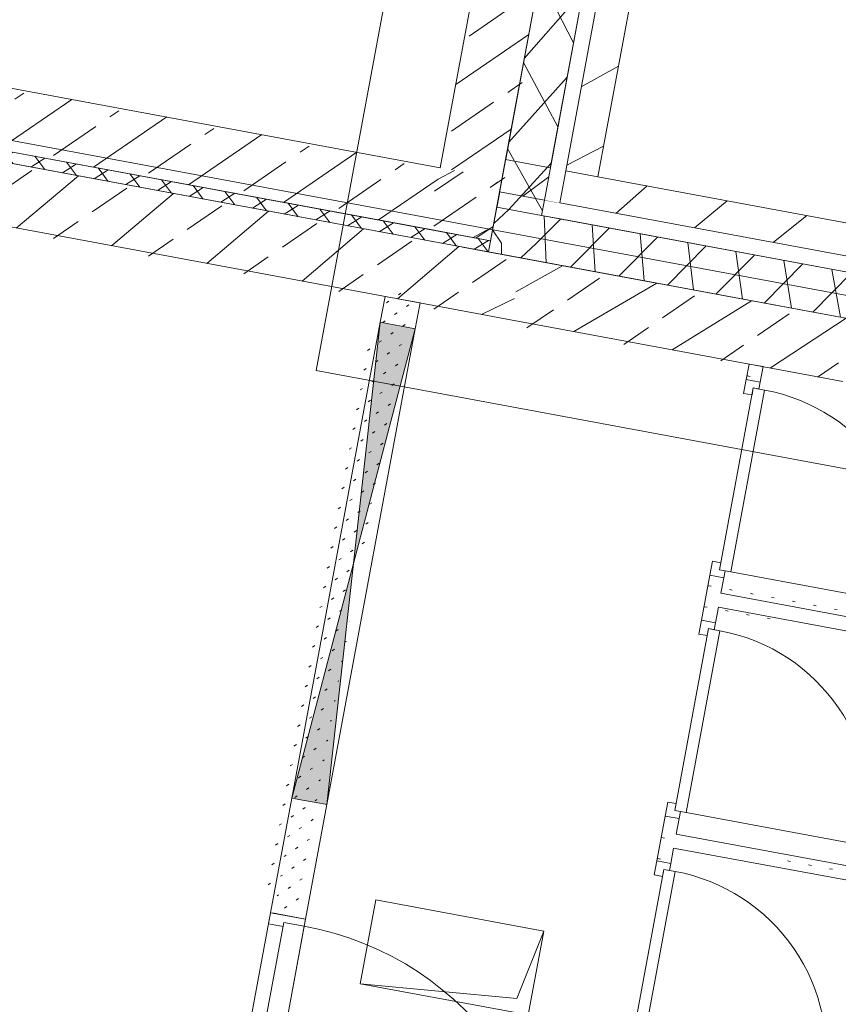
# Model space of a CAD drawing. Header units: metres. Extents: x 32353251 to 32353583, y 5707748 to 5708004.
# Tile 103 of 164: x 32353389.27 to 32353392.14, y 5707919.28 to 5707922.74. Entities that reach past the tile are written whole.
import ezdxf

# ---------------------------------------------------------------- set-up
doc = ezdxf.new("R2010")
doc.units = ezdxf.units.M
doc.header["$LTSCALE"] = 0.75
doc.set_wipeout_variables(frame=1)
doc.layers.get('0').update_dxf_attribs({"linetype": 'CONTINUOUS'})
for name, color, linetype, lineweight in [('10417023$0$#9_002_GES I Übersicht Erdgeschoss_1_101_Wand Aussen.A', 7, 'CONTINUOUS', 25), ('10417023$0$#9_002_GES I Übersicht Erdgeschoss_1_Neubau_101_Wand Aussen.A', 7, 'CONTINUOUS', 25), ('10417023$0$#9_002_GES I Übersicht Erdgeschoss_1_Neubau_102_Wand Innen.A', 7, 'CONTINUOUS', 25), ('10417023$0$#9_002_GES I Übersicht Erdgeschoss_1_Neubau_104_Decken.A', 7, 'CONTINUOUS', 25), ('10417023$0$#9_002_GES I Übersicht Erdgeschoss_1_Neubau_202_Innenwandbekleidun', 7, 'CONTINUOUS', 25), ('10417023$0$#9_002_GES I Übersicht Erdgeschoss_1_Neubau_208_Flankendämmung Fun', 7, 'CONTINUOUS', 25), ('10417023$0$#9_002_GES I Übersicht Erdgeschoss_1_Neubau_210_Wärmedämmung', 7, 'CONTINUOUS', 25), ('10417023$0$Keine', 7, 'CONTINUOUS', 13)]:
    doc.layers.add(name, color=color, linetype=linetype, lineweight=lineweight)
pattern_1 = [(44.99999999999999, (0, 0), (-0.1414213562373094, 0.1414213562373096), [])]
pattern_2 = [(-119.9999999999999, (0, 0), (-0.129903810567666, 0.07499999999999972), []), (-59.99999999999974, (0, 0), (0.1299038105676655, 0.0750000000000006), [])]
pattern_3 = [(44.99999999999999, (0, 0), (-0.1697056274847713, 0.1697056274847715), []), (44.99999999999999, (-0.08485281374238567, 0.08485281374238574), (-0.1697056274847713, 0.1697056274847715), [0.18, -0.05999999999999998])]
pattern_4 = [(0, (0, 0), (0, 0.075), [0.009999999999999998, -0.06500000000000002])]
pattern_5 = [(45, (0, 0), (-0.03535533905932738, 0.03535533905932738), [0.01, -0.03999999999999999])]

# ---------------------------------------------------------------- blocks, each defined once
blk = doc.blocks.new('10417023$0$#9_MKO_LP5_ARC_GES_UP_00_002_P_G_modell (3D)')
at = {"layer": '10417023$0$#9_002_GES I Übersicht Erdgeschoss_1_101_Wand Aussen.A', "linetype": 'Continuous', "lineweight": 5}
h = blk.add_hatch(dxfattribs=at)
h.set_pattern_fill('#9_MW_VORMAUERZIEGEL_0001', style=0, pattern_type=2)
h.set_pattern_definition(pattern_1)
h.paths.add_polyline_path([(-32353454.25617382, -5707790.22957689), (-32353454.25617382, -5707790.34457689), (-32353454.14117382, -5707790.22957689)])
at = {"layer": '10417023$0$#9_002_GES I Übersicht Erdgeschoss_1_101_Wand Aussen.A', "linetype": 'Continuous', "lineweight": 5, "true_color": 0xff0000}
h = blk.add_hatch(dxfattribs=at)
h.set_pattern_fill('#9_MW_VORMAUERZIEGEL_0001', color=1, style=0, pattern_type=2)
h.set_pattern_definition(pattern_1)
h.paths.add_polyline_path([(-32353454.14117382, -5707790.34457689), (-32353451.24488468, -5707790.34457689), (-32353451.24488468, -5707790.22957689), (-32353454.14117382, -5707790.22957689)])
h = blk.add_hatch(dxfattribs=at)
h.set_pattern_fill('#9_DÄMMUNG__HART_1_0001', color=1, style=0, pattern_type=2)
h.set_pattern_definition([(44.99999999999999, (0, 0), (-0.05656854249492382, 0.05656854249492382), []), (135.0000000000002, (0, 0), (0.05656854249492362, 0.056568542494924), [])])
h.paths.add_polyline_path([(-32353454.47117382, -5707790.519532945), (-32353477.474228, -5707790.519532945), (-32353477.474228, -5707790.55957689), (-32353469.004228, -5707790.55957689), (-32353469.004228, -5707810.39957689), (-32353468.96423227, -5707810.39957689), (-32353468.96423227, -5707790.55957689), (-32353454.47117382, -5707790.55957689)])
at = {"layer": '10417023$0$#9_002_GES I Übersicht Erdgeschoss_1_Neubau_101_Wand Aussen.A', "linetype": 'Continuous', "lineweight": 5, "true_color": 0xff0000}
h = blk.add_hatch(dxfattribs=at)
h.set_pattern_fill('#9_BETON__STAHLBETON_0001', color=1, style=0, pattern_type=2)
h.set_pattern_definition(pattern_3)
h.paths.add_polyline_path([(-32353468.74423227, -5707790.779533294), (-32353454.47117372, -5707790.779568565), (-32353454.47117372, -5707790.559568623), (-32353468.74423227, -5707790.559533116)])
h = blk.add_hatch(dxfattribs=at)
h.set_pattern_fill('#9_BETON__STAHLBETON_0001', color=1, style=0, pattern_type=2)
h.set_pattern_definition(pattern_3)
h.paths.add_polyline_path([(-32353454.35117382, -5707790.559568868), (-32353454.47117382, -5707790.559568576), (-32353454.47117382, -5707790.779568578), (-32353454.35117382, -5707790.77956887)])
h = blk.add_hatch(dxfattribs=at)
h.set_pattern_fill('#9_BETON__STAHLBETON_0001', color=1, style=0, pattern_type=2)
h.set_pattern_definition(pattern_3)
h.paths.add_polyline_path([(-32353451.14093543, -5707790.559576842), (-32353454.35117382, -5707790.559568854), (-32353454.35117382, -5707790.77956888), (-32353453.16395592, -5707790.779571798), (-32353453.16395564, -5707790.669571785), (-32353452.96395564, -5707790.669572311), (-32353452.96395593, -5707790.779572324), (-32353451.14093596, -5707790.77957682)])
at = {"layer": '10417023$0$#9_002_GES I Übersicht Erdgeschoss_1_Neubau_102_Wand Innen.A', "linetype": 'Continuous', "lineweight": 5, "true_color": 0xff0000}
h = blk.add_hatch(dxfattribs=at)
h.set_pattern_fill('#9_BETON__STAHLBETON_0001', color=1, style=0, pattern_type=2)
h.set_pattern_definition(pattern_3)
h.paths.add_polyline_path([(-32353477.474228, -5707790.51957689), (-32353454.69117382, -5707790.51957689), (-32353454.69117382, -5707790.29957689), (-32353477.474228, -5707790.29957689)])
at = {"layer": '10417023$0$#9_002_GES I Übersicht Erdgeschoss_1_Neubau_102_Wand Innen.A', "linetype": 'Continuous', "lineweight": 13, "true_color": 0xff0000}
h = blk.add_hatch(dxfattribs=at)
h.set_pattern_fill('#9_GIPS_0001', color=1, style=0, pattern_type=2)
h.set_pattern_definition(pattern_5)
h.paths.add_polyline_path([(-32353454.79918738, -5707792.981359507), (-32353454.78668739, -5707792.981359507), (-32353454.78668739, -5707790.779574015), (-32353454.79918738, -5707790.779574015)])
h = blk.add_hatch(dxfattribs=at)
h.set_pattern_fill('#9_GIPS_0001', color=1, style=0, pattern_type=2)
h.set_pattern_definition(pattern_5)
h.paths.add_polyline_path([(-32353454.78668739, -5707790.779574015), (-32353454.78668739, -5707792.981359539), (-32353454.7741874, -5707792.981359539), (-32353454.7741874, -5707790.779574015)])
h = blk.add_hatch(dxfattribs=at)
h.set_pattern_fill('#9_GIPS_0001', color=1, style=0, pattern_type=2)
h.set_pattern_definition(pattern_5)
h.paths.add_polyline_path([(-32353454.77418739, -5707790.779574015), (-32353454.77418739, -5707792.981359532), (-32353454.6991874, -5707792.981359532), (-32353454.6991874, -5707790.779574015)])
at = {"layer": '10417023$0$#9_002_GES I Übersicht Erdgeschoss_1_Neubau_102_Wand Innen.A', "linetype": 'Continuous', "lineweight": 13, "true_color": 0x1f1f1f}
h = blk.add_hatch(dxfattribs=at)
h.set_pattern_fill('#9_GIPS_0001', color=250, style=0, pattern_type=2)
h.set_pattern_definition(pattern_5)
h.paths.add_polyline_path([(-32353454.68668738, -5707790.779574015), (-32353454.69918739, -5707790.779574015), (-32353454.69918739, -5707792.981359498), (-32353454.68668738, -5707792.981359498)])
at = {"layer": '10417023$0$#9_002_GES I Übersicht Erdgeschoss_1_Neubau_102_Wand Innen.A', "linetype": 'Continuous', "lineweight": 13, "true_color": 0xff0000}
h = blk.add_hatch(dxfattribs=at)
h.set_pattern_fill('#9_GIPS_0001', color=1, style=0, pattern_type=2)
h.set_pattern_definition(pattern_5)
h.paths.add_polyline_path([(-32353454.67418737, -5707790.779574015), (-32353454.68668737, -5707790.779574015), (-32353454.68668737, -5707792.981359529), (-32353454.67418737, -5707792.981359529)])
at = {"layer": '10417023$0$#9_002_GES I Übersicht Erdgeschoss_1_Neubau_202_Innenwandbekleidun', "linetype": 'Continuous', "lineweight": 5}
h = blk.add_hatch(dxfattribs=at)
h.set_pattern_fill('#9_GIPSKARTON_0001_1', color=255, style=0, pattern_type=2)
h.set_pattern_definition(pattern_4)
h.paths.add_polyline_path([(-32353453.44925559, -5707790.779571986), (-32353453.49925562, -5707790.77957294), (-32353453.49925457, -5707790.834572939), (-32353453.44925456, -5707790.834571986)])
at = {"layer": '10417023$0$#9_002_GES I Übersicht Erdgeschoss_1_Neubau_202_Innenwandbekleidun', "linetype": 'Continuous', "lineweight": 5, "true_color": 0xff0000}
h = blk.add_hatch(dxfattribs=at)
h.set_pattern_fill('#9_GIPSKARTON_0001_1', color=1, style=0, pattern_type=2)
h.set_pattern_definition(pattern_4)
h.paths.add_polyline_path([(-32353453.44924119, -5707791.534571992), (-32353453.4992412, -5707791.534572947), (-32353453.49923814, -5707791.694572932), (-32353453.44923813, -5707791.694571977)])
h = blk.add_hatch(dxfattribs=at)
h.set_pattern_fill('#9_GIPSKARTON_0001_1', color=1, style=0, pattern_type=2)
h.set_pattern_definition(pattern_4)
h.paths.add_polyline_path([(-32353453.44923918, -5707791.639572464), (-32353451.84921451, -5707791.639541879), (-32353451.84921451, -5707791.589541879), (-32353453.44924014, -5707791.589572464)])
h = blk.add_hatch(dxfattribs=at)
h.set_pattern_fill('#9_GIPSKARTON_0001_1', color=1, style=0, pattern_type=2)
h.set_pattern_definition(pattern_4)
h.paths.add_polyline_path([(-32353453.44922475, -5707792.394571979), (-32353453.49922476, -5707792.394572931), (-32353453.49922169, -5707792.554572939), (-32353453.4492217, -5707792.554571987)])
at = {"layer": '10417023$0$#9_002_GES I Übersicht Erdgeschoss_1_Neubau_202_Innenwandbekleidun', "linetype": 'Continuous', "lineweight": 5}
h = blk.add_hatch(dxfattribs=at)
h.set_pattern_fill('#9_GIPSKARTON_0001_1', color=255, style=0, pattern_type=2)
h.set_pattern_definition(pattern_4)
h.paths.add_polyline_path([(-32353453.44922274, -5707792.49960257), (-32353451.84921451, -5707792.499571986), (-32353451.84921451, -5707792.449571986), (-32353453.4492237, -5707792.44960257)])
at = {"layer": '10417023$0$#9_002_GES I Übersicht Erdgeschoss_1_101_Wand Aussen.A', "color": 1, "linetype": 'Continuous', "lineweight": 18, "true_color": 0xff0000}
for p, q in [((-32353454.47117326, -5707790.229577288), (-32353454.31117452, -5707790.229577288)), ((-32353454.31117452, -5707790.229577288), (-32353454.25617373, -5707790.229577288)), ((-32353454.25617373, -5707790.229577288), (-32353454.14117432, -5707790.229577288)), ((-32353451.24488468, -5707790.22957689), (-32353454.14117382, -5707790.22957689)), ((-32353453.88418919, -5707790.559576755), (-32353454.56372632, -5707790.55957689)), ((-32353454.47117382, -5707790.55957689), (-32353451.24488468, -5707790.55957689))]:
    blk.add_line(p, q, dxfattribs=at)
at = {"layer": '10417023$0$#9_002_GES I Übersicht Erdgeschoss_1_101_Wand Aussen.A', "color": 1, "linetype": 'Continuous', "lineweight": 18, "true_color": 0xff0000, "flags": 128}
blk.add_lwpolyline([(-32353454.47117382, -5707790.519532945), (-32353454.47117382, -5707790.55957689), (-32353468.96423227, -5707790.55957689), (-32353468.96423227, -5707810.39957689), (-32353469.004228, -5707810.39957689), (-32353469.004228, -5707790.55957689), (-32353477.474228, -5707790.55957689), (-32353477.474228, -5707790.519532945)], close=True, dxfattribs=at)
at = {"layer": '10417023$0$#9_002_GES I Übersicht Erdgeschoss_1_Neubau_101_Wand Aussen.A', "color": 1, "linetype": 'Continuous', "lineweight": 18, "true_color": 0xff0000}
for p, q in [((-32353454.69117382, -5707787.839576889), (-32353454.69117382, -5707790.29957689)), ((-32353454.69117382, -5707790.51957689), (-32353454.47117382, -5707790.51957689)), ((-32353454.47117382, -5707790.559568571), (-32353468.96423227, -5707790.559532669)), ((-32353451.14093543, -5707790.559576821), (-32353454.35117382, -5707790.559568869)), ((-32353468.74423227, -5707790.779533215), (-32353454.47117382, -5707790.779568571)), ((-32353454.35117382, -5707790.779568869), (-32353453.16395592, -5707790.779571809))]:
    blk.add_line(p, q, dxfattribs=at)
at = {"layer": '10417023$0$#9_002_GES I Übersicht Erdgeschoss_1_Neubau_102_Wand Innen.A', "color": 1, "linetype": 'Continuous', "lineweight": 18, "true_color": 0xff0000}
for p, q in [((-32353454.69117382, -5707790.29957689), (-32353469.824228, -5707790.29957689)), ((-32353469.824228, -5707790.51957689), (-32353454.69117382, -5707790.51957689))]:
    blk.add_line(p, q, dxfattribs=at)
at = {"layer": '10417023$0$#9_002_GES I Übersicht Erdgeschoss_1_Neubau_102_Wand Innen.A', "color": 1, "linetype": 'Continuous', "lineweight": 13, "true_color": 0xff0000}
for p, q in [((-32353454.79918738, -5707790.779574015), (-32353454.79918738, -5707790.871771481)), ((-32353454.67418738, -5707790.779574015), (-32353454.79918738, -5707790.779574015)), ((-32353454.67418738, -5707790.871771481), (-32353454.67418738, -5707790.779574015)), ((-32353454.78668741, -5707790.871771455), (-32353454.79918738, -5707790.871771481)), ((-32353454.79918738, -5707790.871771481), (-32353454.79918738, -5707792.571771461)), ((-32353454.79918721, -5707790.871770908), (-32353454.67418779, -5707792.571771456)), ((-32353454.67418779, -5707790.871770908), (-32353454.79918721, -5707792.571771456)), ((-32353454.77418741, -5707790.871771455), (-32353454.78668741, -5707790.871771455)), ((-32353454.69918739, -5707790.871771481), (-32353454.77418741, -5707790.871771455)), ((-32353454.68668739, -5707790.871771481), (-32353454.69918739, -5707790.871771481)), ((-32353454.67418737, -5707790.871771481), (-32353454.68668739, -5707790.871771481)), ((-32353454.67418737, -5707792.571771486), (-32353454.67418737, -5707790.871771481)), ((-32353454.79918738, -5707792.571771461), (-32353454.79918738, -5707792.981359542)), ((-32353454.79918738, -5707792.571771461), (-32353454.78668741, -5707792.571771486)), ((-32353454.78668741, -5707792.571771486), (-32353454.77418741, -5707792.571771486)), ((-32353454.77418741, -5707792.571771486), (-32353454.69918739, -5707792.571771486)), ((-32353454.69918739, -5707792.571771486), (-32353454.68668739, -5707792.571771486)), ((-32353454.68668739, -5707792.571771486), (-32353454.67418737, -5707792.571771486)), ((-32353454.67418738, -5707792.981359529), (-32353454.67418738, -5707792.571771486)), ((-32353454.79918721, -5707792.981359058), (-32353454.78668684, -5707792.981359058)), ((-32353454.79918721, -5707792.981359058), (-32353454.79918721, -5707794.116359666)), ((-32353454.79918721, -5707792.981359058), (-32353454.79918721, -5707793.021359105)), ((-32353454.67418779, -5707792.981359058), (-32353454.79918721, -5707792.981359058)), ((-32353454.79918721, -5707792.981359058), (-32353454.78668684, -5707792.981359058)), ((-32353454.79918721, -5707792.981359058), (-32353454.78668684, -5707792.981359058)), ((-32353454.78668684, -5707792.981359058), (-32353454.7741879, -5707792.981359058)), ((-32353454.78668684, -5707792.981359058), (-32353454.7741879, -5707792.981359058)), ((-32353454.78668684, -5707792.981359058), (-32353454.7741879, -5707792.981359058)), ((-32353454.7741879, -5707792.981359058), (-32353454.6991871, -5707792.981359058)), ((-32353454.7741879, -5707792.981359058), (-32353454.6991871, -5707792.981359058)), ((-32353454.7741879, -5707792.981359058), (-32353454.6991871, -5707792.981359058)), ((-32353454.6991871, -5707792.981359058), (-32353454.68668672, -5707792.981359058)), ((-32353454.6991871, -5707792.981359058), (-32353454.68668672, -5707792.981359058)), ((-32353454.6991871, -5707792.981359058), (-32353454.68668672, -5707792.981359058)), ((-32353454.68668672, -5707792.981359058), (-32353454.67418779, -5707792.981359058)), ((-32353454.68668672, -5707792.981359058), (-32353454.67418779, -5707792.981359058)), ((-32353454.68668672, -5707792.981359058), (-32353454.67418779, -5707792.981359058)), ((-32353454.67418779, -5707792.981359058), (-32353454.67418779, -5707794.116359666)), ((-32353454.67418779, -5707793.00635981), (-32353454.67418779, -5707792.981359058)), ((-32353454.74718773, -5707793.021359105), (-32353454.74718773, -5707793.00635981)), ((-32353454.74718773, -5707793.00635981), (-32353454.67418779, -5707793.00635981)), ((-32353454.67418779, -5707793.00635981), (-32353454.74718773, -5707793.00635981)), ((-32353454.74718773, -5707793.00635981), (-32353454.74718773, -5707794.091358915)), ((-32353454.67418779, -5707794.091358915), (-32353454.67418779, -5707793.00635981)), ((-32353454.79918721, -5707793.021359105), (-32353454.74718773, -5707793.021359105))]:
    blk.add_line(p, q, dxfattribs=at)
blk.add_arc((-32353454.67418738, -5707794.091359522), 1.085000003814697, 5.036084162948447e-08, 89.99999979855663, dxfattribs=at)
at = {"layer": '10417023$0$#9_002_GES I Übersicht Erdgeschoss_1_Neubau_102_Wand Innen.A', "color": 1, "linetype": 'Continuous', "true_color": 0xff0000}
for points in [[(-32353454.67418737, -5707790.871771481), (-32353454.79918738, -5707790.871771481), (-32353454.73668739, -5707791.721771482)], [(-32353454.67418737, -5707792.571771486), (-32353454.73668736, -5707791.721771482), (-32353454.79918738, -5707792.571771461)]]:
    blk.add_solid(points, dxfattribs=at)
at = {"layer": '10417023$0$#9_002_GES I Übersicht Erdgeschoss_1_Neubau_104_Decken.A', "color": 1, "linetype": 'Continuous', "lineweight": 13, "true_color": 0xff0000, "flags": 128}
for points in [[(-32353499.24365664, -5707781.952985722), (-32353499.24365668, -5707777.242828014), (-32353491.34430819, -5707777.240905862), (-32353491.34429377, -5707777.249004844), (-32353488.711808, -5707777.242914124), (-32353474.36909785, -5707777.203502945), (-32353467.58052395, -5707777.184627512), (-32353458.71420428, -5707777.159975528), (-32353458.7142043, -5707776.82162203), (-32353452.08528951, -5707776.852814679), (-32353452.08528951, -5707777.242828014), (-32353452.08528951, -5707779.426313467), (-32353449.88417032, -5707779.426313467), (-32353449.88417032, -5707779.646313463), (-32353454.47117382, -5707779.646313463), (-32353454.47117382, -5707790.51957689), (-32353496.34426422, -5707790.51957689), (-32353496.34426422, -5707785.84991685), (-32353499.24365677, -5707785.84991685)], [(-32353468.96423227, -5707790.479532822), (-32353468.96423227, -5707797.304576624), (-32353460.53922811, -5707797.304576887), (-32353460.53922811, -5707797.229576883), (-32353452.62422799, -5707797.229577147), (-32353451.27397855, -5707797.229576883), (-32353451.27397855, -5707790.47953124), (-32353467.78422802, -5707790.479532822), (-32353467.82422806, -5707790.479532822)], [(-32353468.9644006, -5707812.749292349), (-32353468.96423227, -5707810.39957689), (-32353468.96423227, -5707807.119576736), (-32353468.96423227, -5707797.22957689), (-32353468.96423227, -5707790.55957689), (-32353454.47117382, -5707790.55957689), (-32353442.504228, -5707790.559574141), (-32353442.504228, -5707812.74957689)]]:
    blk.add_lwpolyline(points, close=True, dxfattribs=at)
at = {"layer": '10417023$0$#9_002_GES I Übersicht Erdgeschoss_1_Neubau_202_Innenwandbekleidun', "color": 1, "linetype": 'Continuous', "lineweight": 13, "true_color": 0xff0000}
for p, q in [((-32353453.44925562, -5707790.779571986), (-32353453.49925562, -5707790.779572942)), ((-32353453.49925562, -5707790.779572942), (-32353453.49925457, -5707790.834572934)), ((-32353453.44925457, -5707790.834571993), (-32353453.44925562, -5707790.779571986)), ((-32353453.44925493, -5707790.834571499), (-32353453.49925499, -5707790.834572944)), ((-32353453.44925493, -5707790.834571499), (-32353453.49925499, -5707790.834572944)), ((-32353453.44925493, -5707790.834571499), (-32353453.49925499, -5707790.834572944)), ((-32353453.44925493, -5707790.834571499), (-32353453.49925499, -5707790.834572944)), ((-32353453.49925499, -5707790.834572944), (-32353453.49925354, -5707790.884573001)), ((-32353453.44925348, -5707790.859572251), (-32353453.44925493, -5707790.834571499)), ((-32353453.46925351, -5707790.884573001), (-32353453.46925351, -5707790.859572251)), ((-32353453.46925351, -5707790.859572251), (-32353453.44925348, -5707790.859572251)), ((-32353453.42925346, -5707790.859572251), (-32353453.46925351, -5707790.859572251)), ((-32353453.46925351, -5707790.859572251), (-32353453.46924195, -5707791.509573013)), ((-32353453.42924191, -5707791.509571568), (-32353453.42925346, -5707790.859572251)), ((-32353453.49925354, -5707790.884573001), (-32353453.46925351, -5707790.884573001)), ((-32353453.49924055, -5707791.53457232), (-32353453.49924199, -5707791.484572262)), ((-32353453.49924199, -5707791.484572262), (-32353453.46924195, -5707791.484572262)), ((-32353453.46924195, -5707791.484572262), (-32353453.46924195, -5707791.509573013)), ((-32353453.46924195, -5707791.509573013), (-32353453.44924193, -5707791.509571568)), ((-32353453.46924195, -5707791.509573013), (-32353453.42924191, -5707791.509571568)), ((-32353453.44924193, -5707791.509571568), (-32353453.44924049, -5707791.53457232)), ((-32353453.42924191, -5707791.509571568), (-32353452.77924115, -5707791.509558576)), ((-32353453.49924119, -5707791.53457292), (-32353453.49923813, -5707791.694572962)), ((-32353453.44924049, -5707791.53457232), (-32353453.49924055, -5707791.53457232)), ((-32353453.44924049, -5707791.53457232), (-32353453.49924055, -5707791.53457232)), ((-32353453.44924049, -5707791.53457232), (-32353453.49924055, -5707791.53457232)), ((-32353453.44924049, -5707791.53457232), (-32353453.49924055, -5707791.53457232)), ((-32353453.44924014, -5707791.589572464), (-32353453.44924119, -5707791.534571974)), ((-32353451.84921451, -5707791.589541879), (-32353453.44924014, -5707791.589572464)), ((-32353453.44923918, -5707791.639572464), (-32353451.84921451, -5707791.639541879)), ((-32353453.44923813, -5707791.69457201), (-32353453.44923918, -5707791.639572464)), ((-32353453.4492376, -5707791.694572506), (-32353453.49923766, -5707791.694572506)), ((-32353453.49923766, -5707791.694572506), (-32353453.49923766, -5707791.744572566)), ((-32353453.4492376, -5707791.694572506), (-32353453.49923766, -5707791.694572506)), ((-32353453.4492376, -5707791.694572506), (-32353453.49923766, -5707791.694572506)), ((-32353453.4492376, -5707791.694572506), (-32353453.49923766, -5707791.694572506)), ((-32353453.4492376, -5707791.719571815), (-32353453.4492376, -5707791.694572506)), ((-32353453.46923763, -5707791.744572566), (-32353453.46923763, -5707791.719571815)), ((-32353453.46923763, -5707791.719571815), (-32353453.4492376, -5707791.719571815)), ((-32353453.42923758, -5707791.719571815), (-32353453.46923763, -5707791.719571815)), ((-32353453.46923763, -5707791.719571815), (-32353453.46922463, -5707792.369572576)), ((-32353453.42922459, -5707792.369571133), (-32353453.42923758, -5707791.719571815)), ((-32353453.49923766, -5707791.744572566), (-32353453.46923763, -5707791.744572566)), ((-32353453.49922611, -5707792.344573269), (-32353453.46922608, -5707792.344571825)), ((-32353453.49922467, -5707792.394573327), (-32353453.49922611, -5707792.344573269)), ((-32353453.46922608, -5707792.344571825), (-32353453.46922463, -5707792.369572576)), ((-32353453.49922475, -5707792.394572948), (-32353453.49922169, -5707792.55457294)), ((-32353453.44922461, -5707792.394571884), (-32353453.49922467, -5707792.394573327)), ((-32353453.44922461, -5707792.394571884), (-32353453.49922467, -5707792.394573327)), ((-32353453.44922461, -5707792.394571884), (-32353453.49922467, -5707792.394573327)), ((-32353453.44922461, -5707792.394571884), (-32353453.49922467, -5707792.394573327)), ((-32353453.46922463, -5707792.369572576), (-32353453.42922459, -5707792.369571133)), ((-32353453.46922463, -5707792.369572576), (-32353453.44922461, -5707792.369572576)), ((-32353453.4492237, -5707792.44960257), (-32353453.44922475, -5707792.394571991)), ((-32353453.44922461, -5707792.369572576), (-32353453.44922461, -5707792.394571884)), ((-32353453.42922459, -5707792.369571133), (-32353452.77922527, -5707792.369559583)), ((-32353451.84921451, -5707792.449571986), (-32353453.4492237, -5707792.44960257)), ((-32353453.44922274, -5707792.49960257), (-32353451.84921451, -5707792.499571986)), ((-32353453.44922169, -5707792.554571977), (-32353453.44922274, -5707792.49960257)), ((-32353453.44922172, -5707792.554572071), (-32353453.49922178, -5707792.554573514)), ((-32353453.44922172, -5707792.554572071), (-32353453.49922178, -5707792.554573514)), ((-32353453.44922172, -5707792.554572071), (-32353453.49922178, -5707792.554573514)), ((-32353453.44922172, -5707792.554572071), (-32353453.49922178, -5707792.554573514)), ((-32353453.49922178, -5707792.554573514), (-32353453.49922034, -5707792.604573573)), ((-32353453.44922172, -5707792.579571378), (-32353453.44922172, -5707792.554572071)), ((-32353453.46922174, -5707792.579572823), (-32353453.44922172, -5707792.579571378)), ((-32353453.4292217, -5707792.579571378), (-32353453.46922174, -5707792.579572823)), ((-32353453.4692203, -5707792.604572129), (-32353453.46922174, -5707792.579572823)), ((-32353453.46922174, -5707792.579572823), (-32353453.46920875, -5707793.22957214)), ((-32353453.42920871, -5707793.22957214), (-32353453.4292217, -5707792.579571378)), ((-32353453.49922034, -5707792.604573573), (-32353453.4692203, -5707792.604572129))]:
    blk.add_line(p, q, dxfattribs=at)
for centre, radius, start, end in [((-32353453.42924166, -5707791.509571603), 0.6500000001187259, 0.001095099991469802, 90.00109518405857), ((-32353453.42922523, -5707792.369571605), 0.6500000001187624, 0.001095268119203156, 90.00109518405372), ((-32353453.42920879, -5707793.229571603), 0.6500000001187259, 0.001095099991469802, 90.00109518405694)]:
    blk.add_arc(centre, radius, start, end, dxfattribs=at)
at = {"layer": '10417023$0$#9_002_GES I Übersicht Erdgeschoss_1_Neubau_208_Flankendämmung Fun', "color": 1, "linetype": 'Continuous', "lineweight": 18, "true_color": 0xff0000}
for p, q in [((-32353454.35117312, -5707790.559569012), (-32353454.47117326, -5707790.559569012)), ((-32353454.47117326, -5707790.77956927), (-32353454.35117312, -5707790.77956927))]:
    blk.add_line(p, q, dxfattribs=at)
at = {"layer": '10417023$0$#9_002_GES I Übersicht Erdgeschoss_1_Neubau_210_Wärmedämmung', "color": 1, "linetype": 'Continuous', "lineweight": 13, "true_color": 0xff0000}
for p, q in [((-32353453.84470054, -5707792.869678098), (-32353454.44470054, -5707792.869678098)), ((-32353454.44470054, -5707792.869678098), (-32353454.44470054, -5707793.169678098)), ((-32353453.84470075, -5707792.869678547), (-32353453.89470081, -5707793.119677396)), ((-32353453.84470054, -5707793.169678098), (-32353453.84470054, -5707792.869678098)), ((-32353453.89470081, -5707793.119677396), (-32353454.44470001, -5707793.169677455)), ((-32353454.44470054, -5707793.169678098), (-32353453.84470054, -5707793.169678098))]:
    blk.add_line(p, q, dxfattribs=at)
at = {"color": 1, "linetype": 'Continuous', "lineweight": 5, "true_color": 0xff0000}
blk.add_wipeout([(-32353454.31117382, -5707790.34457689), (-32353454.31117382, -5707790.399576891), (-32353454.25617382, -5707790.34457689)], dxfattribs=at).dxf.layer = '10417023$0$#9_002_GES I Übersicht Erdgeschoss_1_101_Wand Aussen.A'
at = {"layer": '10417023$0$#9_002_GES I Übersicht Erdgeschoss_1_101_Wand Aussen.A', "linetype": 'Continuous', "lineweight": 5}
h = blk.add_hatch(dxfattribs=at)
h.set_pattern_fill('#9_MW_VORMAUERZIEGEL_0001', style=0, pattern_type=2)
h.set_pattern_definition(pattern_1)
h.paths.add_polyline_path([(-32353454.31117382, -5707790.22957689), (-32353454.31117382, -5707790.34457689), (-32353454.25617382, -5707790.34457689), (-32353454.25617382, -5707790.22957689)])
h = blk.add_hatch(dxfattribs=at)
h.set_pattern_fill('#9_MW_VORMAUERZIEGEL_0001', style=0, pattern_type=2)
h.set_pattern_definition(pattern_1)
h.paths.add_polyline_path([(-32353454.25617382, -5707790.22957689), (-32353454.25617382, -5707790.34457689), (-32353454.14117382, -5707790.22957689)])
at = {"layer": '10417023$0$#9_002_GES I Übersicht Erdgeschoss_1_101_Wand Aussen.A', "linetype": 'Continuous', "lineweight": 5, "true_color": 0xff0000}
h = blk.add_hatch(dxfattribs=at)
h.set_pattern_fill('#9_DÄMMUNG__WEICH_0001', color=1, style=0, pattern_type=2)
h.set_pattern_definition(pattern_2)
h.paths.add_polyline_path([(-32353454.47117382, -5707790.39957689), (-32353454.47117382, -5707790.55957689), (-32353454.31117382, -5707790.39957689)])
at = {"color": 1, "linetype": 'Continuous', "lineweight": 5, "true_color": 0xff0000}
blk.add_wipeout([(-32353454.471173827, -5707790.344576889), (-32353454.471173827, -5707790.39957689), (-32353454.311173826, -5707790.39957689), (-32353454.311173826, -5707790.344576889)], dxfattribs=at).dxf.layer = '10417023$0$#9_002_GES I Übersicht Erdgeschoss_1_101_Wand Aussen.A'
at = {"layer": '10417023$0$#9_002_GES I Übersicht Erdgeschoss_1_101_Wand Aussen.A', "linetype": 'Continuous', "lineweight": 5, "true_color": 0xff0000}
h = blk.add_hatch(dxfattribs=at)
h.set_pattern_fill('#9_MW_VORMAUERZIEGEL_0001', color=1, style=0, pattern_type=2)
h.set_pattern_definition(pattern_1)
h.paths.add_polyline_path([(-32353454.47117382, -5707790.22957689), (-32353454.47117382, -5707790.34457689), (-32353454.31117382, -5707790.34457689), (-32353454.31117382, -5707790.22957689)])
at = {"layer": '10417023$0$#9_002_GES I Übersicht Erdgeschoss_1_Neubau_101_Wand Aussen.A', "linetype": 'Continuous', "lineweight": 5, "true_color": 0xff0000}
h = blk.add_hatch(dxfattribs=at)
h.set_pattern_fill('#9_BETON__STAHLBETON_0001', color=1, style=0, pattern_type=2)
h.set_pattern_definition(pattern_3)
h.paths.add_polyline_path([(-32353454.69643337, -5707790.51957689), (-32353454.47117382, -5707790.51957689), (-32353454.47117382, -5707790.29957689), (-32353454.69643337, -5707790.29957689)])
at = {"layer": '10417023$0$#9_002_GES I Übersicht Erdgeschoss_1_Neubau_102_Wand Innen.A', "linetype": 'Continuous', "lineweight": 5, "true_color": 0xff0000}
h = blk.add_hatch(dxfattribs=at)
h.set_pattern_fill('#9_BETON__STAHLBETON_0001', color=1, style=0, pattern_type=2)
h.set_pattern_definition(pattern_3)
h.paths.add_polyline_path([(-32353454.69117382, -5707790.29957689), (-32353454.69117382, -5707790.51957689), (-32353454.47117382, -5707790.51957689), (-32353454.47117382, -5707790.29957689)])
at = {"layer": '10417023$0$#9_002_GES I Übersicht Erdgeschoss_1_101_Wand Aussen.A', "color": 1, "linetype": 'Continuous', "lineweight": 18, "true_color": 0xff0000}
for p, q in [((-32353454.47117382, -5707790.34457689), (-32353454.47117382, -5707790.22957689)), ((-32353454.47117382, -5707790.55957689), (-32353454.47117382, -5707790.39957689)), ((-32353454.47117382, -5707790.55957689), (-32353454.47117382, -5707790.39957689))]:
    blk.add_line(p, q, dxfattribs=at)
at = {"layer": '10417023$0$#9_002_GES I Übersicht Erdgeschoss_1_101_Wand Aussen.A', "color": 1, "linetype": 'Continuous', "lineweight": 13, "true_color": 0xff0000}
blk.add_line((-32353454.47117382, -5707790.39957689), (-32353454.47117382, -5707790.34457689), dxfattribs=at)
at = {"layer": '10417023$0$#9_002_GES I Übersicht Erdgeschoss_1_Neubau_101_Wand Aussen.A', "color": 1, "linetype": 'Continuous', "lineweight": 18, "true_color": 0xff0000}
blk.add_line((-32353454.47117326, -5707790.519576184), (-32353454.47117326, -5707790.299577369), dxfattribs=at)
at = {"color": 1, "linetype": 'Continuous', "lineweight": 5, "true_color": 0xff0000}
blk.add_wipeout([(-32353454.31117382, -5707790.34457689), (-32353454.31117382, -5707790.399576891), (-32353454.25617382, -5707790.34457689)], dxfattribs=at).dxf.layer = '10417023$0$#9_002_GES I Übersicht Erdgeschoss_1_101_Wand Aussen.A'
at = {"layer": '10417023$0$#9_002_GES I Übersicht Erdgeschoss_1_101_Wand Aussen.A', "linetype": 'Continuous', "lineweight": 5, "true_color": 0xff0000}
h = blk.add_hatch(dxfattribs=at)
h.set_pattern_fill('#9_MW_VORMAUERZIEGEL_0001', color=1, style=0, pattern_type=2)
h.set_pattern_definition(pattern_1)
h.paths.add_polyline_path([(-32353454.25617382, -5707790.34457689), (-32353454.14117382, -5707790.34457689), (-32353454.14117382, -5707790.22957689)])
h = blk.add_hatch(dxfattribs=at)
h.set_pattern_fill('#9_DÄMMUNG__WEICH_0001', color=1, style=0, pattern_type=2)
h.set_pattern_definition(pattern_2)
h.paths.add_polyline_path([(-32353454.47117382, -5707790.39957689), (-32353454.47117382, -5707790.55957689), (-32353454.31117382, -5707790.39957689)])
at = {"color": 1, "linetype": 'Continuous', "lineweight": 5, "true_color": 0xff0000}
blk.add_wipeout([(-32353454.25617382, -5707790.399576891), (-32353451.244884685, -5707790.399576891), (-32353451.244884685, -5707790.344576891), (-32353454.25617382, -5707790.344576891)], dxfattribs=at).dxf.layer = '10417023$0$#9_002_GES I Übersicht Erdgeschoss_1_101_Wand Aussen.A'
blk.add_wipeout([(-32353454.31117382, -5707790.399576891), (-32353454.25617382, -5707790.399576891), (-32353454.25617382, -5707790.34457689)], dxfattribs=at).dxf.layer = '10417023$0$#9_002_GES I Übersicht Erdgeschoss_1_101_Wand Aussen.A'
at = {"layer": '10417023$0$#9_002_GES I Übersicht Erdgeschoss_1_101_Wand Aussen.A', "linetype": 'Continuous', "lineweight": 5, "true_color": 0xff0000}
h = blk.add_hatch(dxfattribs=at)
h.set_pattern_fill('#9_DÄMMUNG__WEICH_0001', color=1, style=0, pattern_type=2)
h.set_pattern_definition(pattern_2)
h.paths.add_polyline_path([(-32353454.47117382, -5707790.55957689), (-32353454.31117382, -5707790.55957689), (-32353454.31117382, -5707790.39957689)])
h = blk.add_hatch(dxfattribs=at)
h.set_pattern_fill('#9_DÄMMUNG__WEICH_0001', color=1, style=0, pattern_type=2)
h.set_pattern_definition(pattern_2)
h.paths.add_polyline_path([(-32353454.31117382, -5707790.55957689), (-32353451.24488468, -5707790.55957689), (-32353451.24488468, -5707790.39957689), (-32353454.31117382, -5707790.39957689)])
at = {"layer": '10417023$0$#9_002_GES I Übersicht Erdgeschoss_1_101_Wand Aussen.A', "color": 1, "linetype": 'Continuous', "lineweight": 18, "true_color": 0xff0000}
for p, q in [((-32353454.47117326, -5707790.344576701), (-32353454.31117452, -5707790.344576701)), ((-32353454.31117452, -5707790.344576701), (-32353454.25617373, -5707790.344576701)), ((-32353451.24488537, -5707790.344576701), (-32353454.25617373, -5707790.344576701)), ((-32353454.47117326, -5707790.399577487), (-32353454.31117452, -5707790.399577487)), ((-32353451.24488537, -5707790.399577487), (-32353454.31117452, -5707790.399577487))]:
    blk.add_line(p, q, dxfattribs=at)
at = {"layer": '10417023$0$#9_002_GES I Übersicht Erdgeschoss_1_Neubau_101_Wand Aussen.A', "color": 1, "linetype": 'Continuous', "lineweight": 18, "true_color": 0xff0000}
for p, q in [((-32353454.25617373, -5707790.229577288), (-32353454.25617373, -5707790.344576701)), ((-32353454.31117452, -5707790.344576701), (-32353454.31117452, -5707790.399577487))]:
    blk.add_line(p, q, dxfattribs=at)
at = {"color": 1, "linetype": 'Continuous', "lineweight": 5, "true_color": 0xff0000}
blk.add_wipeout([(-32353454.141173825, -5707790.229576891), (-32353454.141173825, -5707787.839712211), (-32353454.256173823, -5707787.839712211), (-32353454.256173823, -5707790.229576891)], dxfattribs=at).dxf.layer = '10417023$0$#9_002_GES I Übersicht Erdgeschoss_1_101_Wand Aussen.A'
at = {"layer": '10417023$0$#9_002_GES I Übersicht Erdgeschoss_1_101_Wand Aussen.A', "color": 1, "linetype": 'Continuous', "lineweight": 13, "true_color": 0xff0000}
blk.add_line((-32353454.14117382, -5707790.22957689), (-32353454.14117382, -5707787.83971221), dxfattribs=at)
at = {"layer": '10417023$0$#9_002_GES I Übersicht Erdgeschoss_1_Neubau_101_Wand Aussen.A', "color": 1, "linetype": 'Continuous', "lineweight": 18, "true_color": 0xff0000}
blk.add_line((-32353454.14117382, -5707790.22957689), (-32353454.14117382, -5707787.954712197), dxfattribs=at)
at = {"color": 1, "linetype": 'Continuous', "lineweight": 5, "true_color": 0xff0000}
blk.add_wipeout([(-32353454.25617382, -5707790.229576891), (-32353454.25617382, -5707787.839712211), (-32353454.311173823, -5707787.839712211), (-32353454.311173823, -5707790.229576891)], dxfattribs=at).dxf.layer = '10417023$0$#9_002_GES I Übersicht Erdgeschoss_1_101_Wand Aussen.A'
at = {"layer": '10417023$0$#9_002_GES I Übersicht Erdgeschoss_1_Neubau_101_Wand Aussen.A', "linetype": 'Continuous', "lineweight": 5, "true_color": 0xff0000}
h = blk.add_hatch(dxfattribs=at)
h.set_pattern_fill('#9_MW_VORMAUERZIEGEL_0001', color=1, style=0, pattern_type=2)
h.set_pattern_definition(pattern_1)
h.paths.add_polyline_path([(-32353454.25617383, -5707790.22957689), (-32353454.14117381, -5707790.22957689), (-32353454.14117381, -5707787.954712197), (-32353454.25617383, -5707787.954712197)])
at = {"layer": '10417023$0$#9_002_GES I Übersicht Erdgeschoss_1_101_Wand Aussen.A', "color": 1, "linetype": 'Continuous', "lineweight": 18, "true_color": 0xff0000}
blk.add_line((-32353454.25617373, -5707790.229577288), (-32353454.14117432, -5707790.229577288), dxfattribs=at)
at = {"color": 1, "linetype": 'Continuous', "lineweight": 5, "true_color": 0xff0000}
blk.add_wipeout([(-32353454.311173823, -5707790.229576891), (-32353454.311173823, -5707787.839712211), (-32353454.471173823, -5707787.839712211), (-32353454.471173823, -5707790.229576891)], dxfattribs=at).dxf.layer = '10417023$0$#9_002_GES I Übersicht Erdgeschoss_1_101_Wand Aussen.A'
at = {"layer": '10417023$0$#9_002_GES I Übersicht Erdgeschoss_1_Neubau_101_Wand Aussen.A', "linetype": 'Continuous', "lineweight": 5, "true_color": 0xff0000}
h = blk.add_hatch(dxfattribs=at)
h.set_pattern_fill('#9_BETON__STAHLBETON_0001', color=1, style=0, pattern_type=2)
h.set_pattern_definition(pattern_3)
h.paths.add_polyline_path([(-32353454.69117382, -5707787.839576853), (-32353454.69117382, -5707790.29957689), (-32353454.47117385, -5707790.29957689), (-32353454.47117385, -5707787.839576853)])
at = {"layer": '10417023$0$#9_002_GES I Übersicht Erdgeschoss_1_101_Wand Aussen.A', "color": 1, "linetype": 'Continuous', "lineweight": 13, "true_color": 0xff0000}
blk.add_line((-32353454.47117382, -5707787.83971221), (-32353454.47117382, -5707790.22957689), dxfattribs=at)
at = {"layer": '10417023$0$#9_002_GES I Übersicht Erdgeschoss_1_101_Wand Aussen.A', "color": 1, "linetype": 'Continuous', "lineweight": 18, "true_color": 0xff0000}
for p, q in [((-32353454.47117326, -5707790.229577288), (-32353454.31117452, -5707790.229577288)), ((-32353454.31117452, -5707790.229577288), (-32353454.25617373, -5707790.229577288))]:
    blk.add_line(p, q, dxfattribs=at)
at = {"layer": '10417023$0$#9_002_GES I Übersicht Erdgeschoss_1_101_Wand Aussen.A', "color": 1, "linetype": 'Continuous', "lineweight": 18, "true_color": 0xff0000, "flags": 128}
blk.add_lwpolyline([(-32353454.47117382, -5707790.181857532), (-32353454.47117382, -5707790.51957689), (-32353454.69636503, -5707790.51957689)], dxfattribs=at)
at = {"layer": '10417023$0$#9_002_GES I Übersicht Erdgeschoss_1_Neubau_101_Wand Aussen.A', "color": 1, "linetype": 'Continuous', "lineweight": 18, "true_color": 0xff0000}
for p, q in [((-32353454.47117382, -5707790.51957689), (-32353454.47117382, -5707787.839576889)), ((-32353454.47117382, -5707787.83971221), (-32353454.47117382, -5707790.39957689))]:
    blk.add_line(p, q, dxfattribs=at)
at = {"layer": '10417023$0$#9_002_GES I Übersicht Erdgeschoss_1_Neubau_104_Decken.A', "color": 1, "linetype": 'Continuous', "lineweight": 13, "true_color": 0xff0000, "flags": 128}
for points in [[(-32353491.64409519, -5707777.192828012), (-32353499.24365668, -5707777.192828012), (-32353499.24365668, -5707790.51957689), (-32353454.47117381, -5707790.51957689), (-32353454.47117381, -5707779.376313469), (-32353454.47117381, -5707776.841971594), (-32353458.7151397, -5707776.821626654), (-32353458.71420428, -5707777.159982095), (-32353462.62409527, -5707777.170791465), (-32353462.62409527, -5707788.759576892), (-32353491.64409519, -5707788.759576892)], [(-32353454.98914704, -5707791.079593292), (-32353449.66917033, -5707791.079593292), (-32353449.66917099, -5707776.864982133), (-32353454.98914704, -5707776.839481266)]]:
    blk.add_lwpolyline(points, close=True, dxfattribs=at)
at = {"color": 1, "linetype": 'Continuous', "lineweight": 5, "true_color": 0xff0000}
blk.add_wipeout([(-32353454.31117382, -5707787.954712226), (-32353454.31117382, -5707790.344576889), (-32353454.25617383, -5707790.344576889), (-32353454.25617383, -5707787.954712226)], dxfattribs=at).dxf.layer = '10417023$0$#9_002_GES I Übersicht Erdgeschoss_1_Neubau_101_Wand Aussen.A'
at = {"layer": '10417023$0$#9_002_GES I Übersicht Erdgeschoss_1_Neubau_101_Wand Aussen.A', "linetype": 'Continuous', "lineweight": 5, "true_color": 0xff0000}
h = blk.add_hatch(dxfattribs=at)
h.set_pattern_fill('#9_DÄMMUNG__WEICH_0001', color=1, style=0, pattern_type=2)
h.set_pattern_definition(pattern_2)
h.paths.add_polyline_path([(-32353454.31117382, -5707790.39957689), (-32353454.31117382, -5707787.83971221), (-32353454.47117382, -5707787.83971221), (-32353454.47117382, -5707790.39957689)])
at = {"layer": '10417023$0$#9_002_GES I Übersicht Erdgeschoss_1_Neubau_101_Wand Aussen.A', "color": 1, "linetype": 'Continuous', "lineweight": 18, "true_color": 0xff0000}
for p, q in [((-32353454.31117452, -5707790.344576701), (-32353454.31117452, -5707787.954712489)), ((-32353454.25617373, -5707790.229577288), (-32353454.25617373, -5707787.954712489)), ((-32353454.25617373, -5707790.229577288), (-32353454.25617373, -5707790.344576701)), ((-32353454.31117452, -5707790.344576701), (-32353454.31117452, -5707790.399577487))]:
    blk.add_line(p, q, dxfattribs=at)
blk = doc.blocks.new('10417023$0$2_MKO_LP5_LAN_GES_UP_00_002_V_A (3D)')
at = {"layer": '10417023$0$Keine'}
blk.add_blockref('10417023$0$#9_MKO_LP5_ARC_GES_UP_00_002_P_G_modell (3D)', (0, 0), dxfattribs=at)
blk = doc.blocks.new('10417023')
at = {"layer": '10417023$0$Keine', "rotation": 349.4819372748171}
blk.add_blockref('10417023$0$2_MKO_LP5_LAN_GES_UP_00_002_V_A (3D)', (65205154.93137175, 5413829.557758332), dxfattribs=at)

msp = doc.modelspace()

# ---------------------------------------------------------------- block references
msp.add_blockref('10417023', (0, 0))

doc.saveas('drawing.dxf')
